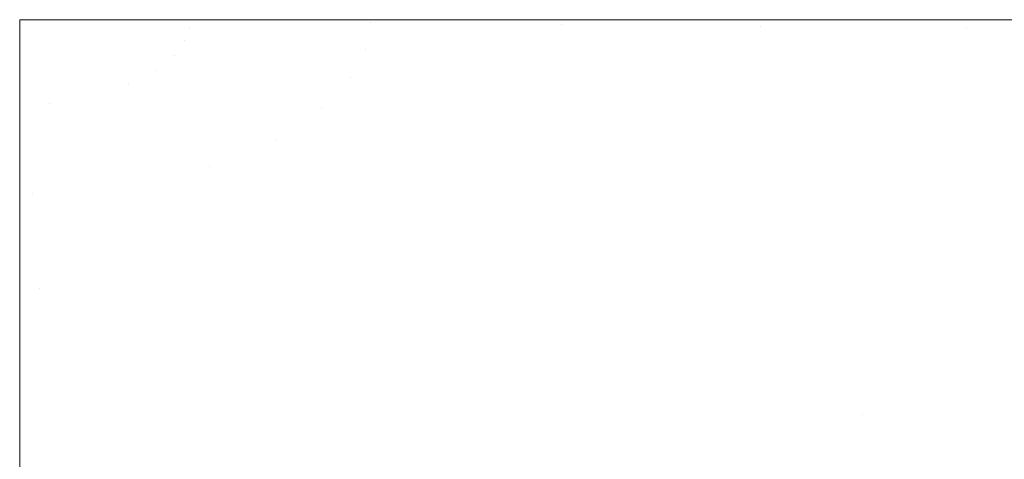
# Model space of a CAD drawing. Header units: centimetres. Extents: x 54.012 to 54.213, y 4.2 to 4.3.
# Tile 3 of 9: x 54.012 to 54.087, y 4.267 to 4.3. Entities that reach past the tile are written whole.
import ezdxf

# ---------------------------------------------------------------- set-up
doc = ezdxf.new("R2010")
doc.units = ezdxf.units.CM
doc.header["$LTSCALE"] = 2.54
doc.layers.add('Lucido design-1', color=7, linetype='Continuous')

# ---------------------------------------------------------------- blocks, each defined once
blk = doc.blocks.new('Gruppo-1')
at = {"color": 7, "linetype": 'Continuous', "lineweight": 9}
for points, invisible_edges in [([(54.025119, 4.300212, -2277.021791), (54.02507, 4.299624, -2277.021962), (54.012149, 4.300212, -2277.02217)], 3), ([(54.012149, 4.294059, -2277.02198), (54.012149, 4.300212, -2277.02217), (54.014403, 4.293865, -2277.021962)], 10), ([(54.022529, 4.296345, -2277.021962), (54.012149, 4.300212, -2277.02217), (54.023911, 4.297492, -2277.021962)], 11), ([(54.024713, 4.298604, -2277.021962), (54.012149, 4.300212, -2277.02217), (54.02507, 4.299624, -2277.021962)], 11), ([(54.023911, 4.297492, -2277.021962), (54.012149, 4.300212, -2277.02217), (54.024713, 4.298604, -2277.021962)], 11), ([(54.017706, 4.294388, -2277.021962), (54.012149, 4.300212, -2277.02217), (54.020463, 4.295264, -2277.021962)], 11), ([(54.016107, 4.294074, -2277.021962), (54.014403, 4.293865, -2277.021962), (54.012149, 4.300212, -2277.02217), (54.017706, 4.294388, -2277.021962)], 15), ([(54.020463, 4.295264, -2277.021962), (54.012149, 4.300212, -2277.02217), (54.022529, 4.296345, -2277.021962)], 11), ([(54.025119, 4.300212, -2313.121791), (54.02507, 4.299624, -2313.121962), (54.012149, 4.300212, -2313.12217)], 3), ([(54.012149, 4.294059, -2313.12198), (54.012149, 4.300212, -2313.12217), (54.014403, 4.293865, -2313.121962)], 10), ([(54.022529, 4.296345, -2313.121962), (54.012149, 4.300212, -2313.12217), (54.023911, 4.297492, -2313.121962)], 11), ([(54.024713, 4.298604, -2313.121962), (54.012149, 4.300212, -2313.12217), (54.02507, 4.299624, -2313.121962)], 11), ([(54.023911, 4.297492, -2313.121962), (54.012149, 4.300212, -2313.12217), (54.024713, 4.298604, -2313.121962)], 11), ([(54.017706, 4.294388, -2313.121962), (54.012149, 4.300212, -2313.12217), (54.020463, 4.295264, -2313.121962)], 11), ([(54.016107, 4.294074, -2313.121962), (54.014403, 4.293865, -2313.121962), (54.012149, 4.300212, -2313.12217), (54.017706, 4.294388, -2313.121962)], 15), ([(54.020463, 4.295264, -2313.121962), (54.012149, 4.300212, -2313.12217), (54.022529, 4.296345, -2313.121962)], 11), ([(54.02507, 4.299624, -2277.021962), (54.025119, 4.300212, -2277.021791), (54.035767, 4.300212, -2277.021479)], 9), ([(54.035767, 4.300212, -2277.021479), (54.038761, 4.299, -2277.021285), (54.02507, 4.299624, -2277.021962)], 11), ([(54.02507, 4.299624, -2313.121962), (54.025119, 4.300212, -2313.121791), (54.035767, 4.300212, -2313.121479)], 9), ([(54.035767, 4.300212, -2313.121479), (54.038761, 4.299, -2313.121285), (54.02507, 4.299624, -2313.121962)], 11), ([(54.035767, 4.300212, -2277.021479), (54.038866, 4.300212, -2277.021214), (54.038868, 4.299961, -2277.021285)], 10), ([(54.038868, 4.299961, -2277.021285), (54.038761, 4.299, -2277.021285), (54.035767, 4.300212, -2277.021479)], 11), ([(54.035767, 4.300212, -2313.121479), (54.038866, 4.300212, -2313.121214), (54.038868, 4.299961, -2313.121285)], 10), ([(54.038868, 4.299961, -2313.121285), (54.038761, 4.299, -2313.121285), (54.035767, 4.300212, -2313.121479)], 11), ([(54.053187, 4.298343, -2277.020052), (54.038761, 4.299, -2277.021285), (54.038868, 4.299961, -2277.021285), (54.053352, 4.299825, -2277.020052)], 15), ([(54.053187, 4.298343, -2313.120052), (54.038761, 4.299, -2313.121285), (54.038868, 4.299961, -2313.121285), (54.053352, 4.299825, -2313.120052)], 15), ([(54.053352, 4.299825, -2277.020052), (54.038868, 4.299961, -2277.021285), (54.038866, 4.300212, -2277.021214)], 11), ([(54.038866, 4.300212, -2277.021214), (54.053352, 4.300212, -2277.019971), (54.053352, 4.299825, -2277.020052)], 10), ([(54.053352, 4.299825, -2313.120052), (54.038868, 4.299961, -2313.121285), (54.038866, 4.300212, -2313.121214)], 11), ([(54.038866, 4.300212, -2313.121214), (54.053352, 4.300212, -2313.119971), (54.053352, 4.299825, -2313.120052)], 10), ([(54.068507, 4.299682, -2277.01817), (54.053352, 4.299825, -2277.020052), (54.056933, 4.300212, -2277.019664)], 11), ([(54.053352, 4.299825, -2277.020052), (54.053352, 4.300212, -2277.019971), (54.056933, 4.300212, -2277.019664)], 9), ([(54.068507, 4.299682, -2313.11817), (54.053352, 4.299825, -2313.120052), (54.056933, 4.300212, -2313.119664)], 11), ([(54.053352, 4.299825, -2313.120052), (54.053352, 4.300212, -2313.119971), (54.056933, 4.300212, -2313.119664)], 9), ([(54.056933, 4.300212, -2277.019664), (54.068497, 4.300212, -2277.018028), (54.068507, 4.299682, -2277.01817)], 10), ([(54.056933, 4.300212, -2313.119664), (54.068497, 4.300212, -2313.118028), (54.068507, 4.299682, -2313.11817)], 10), ([(54.068507, 4.299682, -2277.01817), (54.068497, 4.300212, -2277.018028), (54.077491, 4.300212, -2277.016756)], 9), ([(54.068507, 4.299682, -2313.11817), (54.068497, 4.300212, -2313.118028), (54.077491, 4.300212, -2313.116756)], 9), ([(54.077491, 4.300212, -2277.016756), (54.084225, 4.299534, -2277.015539), (54.068507, 4.299682, -2277.01817)], 11), ([(54.077491, 4.300212, -2313.116756), (54.084225, 4.299534, -2313.115539), (54.068507, 4.299682, -2313.11817)], 11), ([(54.077491, 4.300212, -2277.016756), (54.084212, 4.300212, -2277.01541), (54.084225, 4.299534, -2277.015539)], 10), ([(54.077491, 4.300212, -2313.116756), (54.084212, 4.300212, -2313.11541), (54.084225, 4.299534, -2313.115539)], 10), ([(54.084225, 4.299534, -2277.015539), (54.084212, 4.300212, -2277.01541), (54.097126, 4.300212, -2277.012824)], 9), ([(54.084225, 4.299534, -2313.115539), (54.084212, 4.300212, -2313.11541), (54.097126, 4.300212, -2313.112824)], 9), ([(54.097126, 4.300212, -2277.012824), (54.100349, 4.299383, -2277.012058), (54.084225, 4.299534, -2277.015539)], 11), ([(54.097126, 4.300212, -2313.112824), (54.100349, 4.299383, -2313.112058), (54.084225, 4.299534, -2313.115539)], 11), ([(54.038491, 4.297978, -2277.021285), (54.038027, 4.2969, -2277.021285), (54.024713, 4.298604, -2277.021962), (54.02507, 4.299624, -2277.021962)], 15), ([(54.038491, 4.297978, -2313.121285), (54.038027, 4.2969, -2313.121285), (54.024713, 4.298604, -2313.121962), (54.02507, 4.299624, -2313.121962)], 15), ([(54.02507, 4.299624, -2277.021962), (54.038761, 4.299, -2277.021285), (54.038491, 4.297978, -2277.021285)], 11), ([(54.02507, 4.299624, -2313.121962), (54.038761, 4.299, -2313.121285), (54.038491, 4.297978, -2313.121285)], 11), ([(54.053352, 4.299825, -2277.020052), (54.068507, 4.299682, -2277.01817), (54.068282, 4.297655, -2277.01817), (54.053187, 4.298343, -2277.020052)], 15), ([(54.053352, 4.299825, -2313.120052), (54.068507, 4.299682, -2313.11817), (54.068282, 4.297655, -2313.11817), (54.053187, 4.298343, -2313.120052)], 15), ([(54.083936, 4.296942, -2277.015539), (54.068282, 4.297655, -2277.01817), (54.068507, 4.299682, -2277.01817), (54.084225, 4.299534, -2277.015539)], 15), ([(54.083936, 4.296942, -2313.115539), (54.068282, 4.297655, -2313.11817), (54.068507, 4.299682, -2313.11817), (54.084225, 4.299534, -2313.115539)], 15), ([(54.084225, 4.299534, -2277.015539), (54.100349, 4.299383, -2277.012058), (54.099997, 4.296211, -2277.012058), (54.083936, 4.296942, -2277.015539)], 15), ([(54.084225, 4.299534, -2313.115539), (54.100349, 4.299383, -2313.112058), (54.099997, 4.296211, -2313.112058), (54.083936, 4.296942, -2313.115539)], 15), ([(54.037334, 4.295773, -2277.021285), (54.036375, 4.294609, -2277.021285), (54.023911, 4.297492, -2277.021962), (54.024713, 4.298604, -2277.021962)], 15), ([(54.037334, 4.295773, -2313.121285), (54.036375, 4.294609, -2313.121285), (54.023911, 4.297492, -2313.121962), (54.024713, 4.298604, -2313.121962)], 15), ([(54.024713, 4.298604, -2277.021962), (54.038027, 4.2969, -2277.021285), (54.037334, 4.295773, -2277.021285)], 11), ([(54.024713, 4.298604, -2313.121962), (54.038027, 4.2969, -2313.121285), (54.037334, 4.295773, -2313.121285)], 11), ([(54.052772, 4.296767, -2277.020052), (54.038491, 4.297978, -2277.021285), (54.038761, 4.299, -2277.021285), (54.053187, 4.298343, -2277.020052)], 15), ([(54.052772, 4.296767, -2313.120052), (54.038491, 4.297978, -2313.121285), (54.038761, 4.299, -2313.121285), (54.053187, 4.298343, -2313.120052)], 15), ([(54.052056, 4.295104, -2277.020052), (54.038027, 4.2969, -2277.021285), (54.038491, 4.297978, -2277.021285), (54.052772, 4.296767, -2277.020052)], 15), ([(54.052056, 4.295104, -2313.120052), (54.038027, 4.2969, -2313.121285), (54.038491, 4.297978, -2313.121285), (54.052772, 4.296767, -2313.120052)], 15), ([(54.053187, 4.298343, -2277.020052), (54.068282, 4.297655, -2277.01817), (54.067713, 4.2955, -2277.01817), (54.052772, 4.296767, -2277.020052)], 15), ([(54.053187, 4.298343, -2313.120052), (54.068282, 4.297655, -2313.11817), (54.067713, 4.2955, -2313.11817), (54.052772, 4.296767, -2313.120052)], 15), ([(54.08321, 4.294186, -2277.015539), (54.067713, 4.2955, -2277.01817), (54.068282, 4.297655, -2277.01817), (54.083936, 4.296942, -2277.015539)], 15), ([(54.08321, 4.294186, -2313.115539), (54.067713, 4.2955, -2313.11817), (54.068282, 4.297655, -2313.11817), (54.083936, 4.296942, -2313.115539)], 15), ([(54.035117, 4.293427, -2277.021285), (54.033528, 4.292247, -2277.021285), (54.022529, 4.296345, -2277.021962), (54.023911, 4.297492, -2277.021962)], 15), ([(54.035117, 4.293427, -2313.121285), (54.033528, 4.292247, -2313.121285), (54.022529, 4.296345, -2313.121962), (54.023911, 4.297492, -2313.121962)], 15), ([(54.023911, 4.297492, -2277.021962), (54.036375, 4.294609, -2277.021285), (54.035117, 4.293427, -2277.021285)], 11), ([(54.023911, 4.297492, -2313.121962), (54.036375, 4.294609, -2313.121285), (54.035117, 4.293427, -2313.121285)], 11), ([(54.050987, 4.293366, -2277.020052), (54.037334, 4.295773, -2277.021285), (54.038027, 4.2969, -2277.021285), (54.052056, 4.295104, -2277.020052)], 15), ([(54.050987, 4.293366, -2313.120052), (54.037334, 4.295773, -2313.121285), (54.038027, 4.2969, -2313.121285), (54.052056, 4.295104, -2313.120052)], 15), ([(54.083936, 4.296942, -2277.015539), (54.099997, 4.296211, -2277.012058), (54.099107, 4.292838, -2277.012058), (54.08321, 4.294186, -2277.015539)], 15), ([(54.083936, 4.296942, -2313.115539), (54.099997, 4.296211, -2313.112058), (54.099107, 4.292838, -2313.112058), (54.08321, 4.294186, -2313.115539)], 15), ([(54.031584, 4.291101, -2277.021285), (54.029273, 4.290021, -2277.021285), (54.020463, 4.295264, -2277.021962), (54.022529, 4.296345, -2277.021962)], 15), ([(54.031584, 4.291101, -2313.121285), (54.029273, 4.290021, -2313.121285), (54.020463, 4.295264, -2313.121962), (54.022529, 4.296345, -2313.121962)], 15), ([(54.022529, 4.296345, -2277.021962), (54.033528, 4.292247, -2277.021285), (54.031584, 4.291101, -2277.021285)], 11), ([(54.022529, 4.296345, -2313.121962), (54.033528, 4.292247, -2313.121285), (54.031584, 4.291101, -2313.121285)], 11), ([(54.052772, 4.296767, -2277.020052), (54.067713, 4.2955, -2277.01817), (54.066734, 4.293226, -2277.01817), (54.052056, 4.295104, -2277.020052)], 15), ([(54.052772, 4.296767, -2313.120052), (54.067713, 4.2955, -2313.11817), (54.066734, 4.293226, -2313.11817), (54.052056, 4.295104, -2313.120052)], 15), ([(54.049509, 4.291572, -2277.020052), (54.036375, 4.294609, -2277.021285), (54.037334, 4.295773, -2277.021285), (54.050987, 4.293366, -2277.020052)], 15), ([(54.049509, 4.291572, -2313.120052), (54.036375, 4.294609, -2313.121285), (54.037334, 4.295773, -2313.121285), (54.050987, 4.293366, -2313.120052)], 15), ([(54.081958, 4.291277, -2277.015539), (54.066734, 4.293226, -2277.01817), (54.067713, 4.2955, -2277.01817), (54.08321, 4.294186, -2277.015539)], 15), ([(54.081958, 4.291277, -2313.115539), (54.066734, 4.293226, -2313.11817), (54.067713, 4.2955, -2313.11817), (54.08321, 4.294186, -2313.115539)], 15), ([(54.026602, 4.289047, -2277.021285), (54.023595, 4.288217, -2277.021285), (54.017706, 4.294388, -2277.021962), (54.020463, 4.295264, -2277.021962)], 15), ([(54.026602, 4.289047, -2313.121285), (54.023595, 4.288217, -2313.121285), (54.017706, 4.294388, -2313.121962), (54.020463, 4.295264, -2313.121962)], 15), ([(54.020463, 4.295264, -2277.021962), (54.029273, 4.290021, -2277.021285), (54.026602, 4.289047, -2277.021285)], 11), ([(54.020463, 4.295264, -2313.121962), (54.029273, 4.290021, -2313.121285), (54.026602, 4.289047, -2313.121285)], 11), ([(54.052056, 4.295104, -2277.020052), (54.066734, 4.293226, -2277.01817), (54.065272, 4.290849, -2277.01817), (54.050987, 4.293366, -2277.020052)], 15), ([(54.052056, 4.295104, -2313.120052), (54.066734, 4.293226, -2313.11817), (54.065272, 4.290849, -2313.11817), (54.050987, 4.293366, -2313.120052)], 15), ([(54.014403, 4.293865, -2277.021962), (54.012149, 4.293769, -2277.021947), (54.012149, 4.294059, -2277.02198)], 9), ([(54.014403, 4.293865, -2313.121962), (54.012149, 4.293769, -2313.121947), (54.012149, 4.294059, -2313.12198)], 9), ([(54.020301, 4.28757, -2277.021285), (54.01679, 4.287139, -2277.021285), (54.014403, 4.293865, -2277.021962), (54.016107, 4.294074, -2277.021962)], 15), ([(54.020301, 4.28757, -2313.121285), (54.01679, 4.287139, -2313.121285), (54.014403, 4.293865, -2313.121962), (54.016107, 4.294074, -2313.121962)], 15), ([(54.016107, 4.294074, -2277.021962), (54.017706, 4.294388, -2277.021962), (54.023595, 4.288217, -2277.021285), (54.020301, 4.28757, -2277.021285)], 15), ([(54.016107, 4.294074, -2313.121962), (54.017706, 4.294388, -2313.121962), (54.023595, 4.288217, -2313.121285), (54.020301, 4.28757, -2313.121285)], 15), ([(54.047568, 4.289748, -2277.020052), (54.035117, 4.293427, -2277.021285), (54.036375, 4.294609, -2277.021285), (54.049509, 4.291572, -2277.020052)], 15), ([(54.047568, 4.289748, -2313.120052), (54.035117, 4.293427, -2313.121285), (54.036375, 4.294609, -2313.121285), (54.049509, 4.291572, -2313.120052)], 15), ([(54.08321, 4.294186, -2277.015539), (54.099107, 4.292838, -2277.012058), (54.097575, 4.289278, -2277.012058), (54.081958, 4.291277, -2277.015539)], 15), ([(54.08321, 4.294186, -2313.115539), (54.099107, 4.292838, -2313.112058), (54.097575, 4.289278, -2313.112058), (54.081958, 4.291277, -2313.115539)], 15), ([(54.013151, 4.286947, -2277.021285), (54.012149, 4.293769, -2277.021947), (54.014403, 4.293865, -2277.021962)], 11), ([(54.013151, 4.286947, -2313.121285), (54.012149, 4.293769, -2313.121947), (54.014403, 4.293865, -2313.121962)], 11), ([(54.013151, 4.286947, -2277.021285), (54.012149, 4.286951, -2277.021166), (54.012149, 4.293769, -2277.021947)], 9), ([(54.013151, 4.286947, -2313.121285), (54.012149, 4.286951, -2313.121166), (54.012149, 4.293769, -2313.121947)], 9), ([(54.014403, 4.293865, -2277.021962), (54.01679, 4.287139, -2277.021285), (54.013151, 4.286947, -2277.021285)], 11), ([(54.014403, 4.293865, -2313.121962), (54.01679, 4.287139, -2313.121285), (54.013151, 4.286947, -2313.121285)], 11), ([(54.045117, 4.28793, -2277.020052), (54.033528, 4.292247, -2277.021285), (54.035117, 4.293427, -2277.021285), (54.047568, 4.289748, -2277.020052)], 15), ([(54.045117, 4.28793, -2313.120052), (54.033528, 4.292247, -2313.121285), (54.035117, 4.293427, -2313.121285), (54.047568, 4.289748, -2313.120052)], 15), ([(54.050987, 4.293366, -2277.020052), (54.065272, 4.290849, -2277.01817), (54.06325, 4.288394, -2277.01817), (54.049509, 4.291572, -2277.020052)], 15), ([(54.050987, 4.293366, -2313.120052), (54.065272, 4.290849, -2313.11817), (54.06325, 4.288394, -2313.11817), (54.049509, 4.291572, -2313.120052)], 15), ([(54.080087, 4.288237, -2277.015539), (54.065272, 4.290849, -2277.01817), (54.066734, 4.293226, -2277.01817), (54.081958, 4.291277, -2277.015539)], 15), ([(54.080087, 4.288237, -2313.115539), (54.065272, 4.290849, -2313.11817), (54.066734, 4.293226, -2313.11817), (54.081958, 4.291277, -2313.115539)], 15), ([(54.031584, 4.291101, -2277.021285), (54.033528, 4.292247, -2277.021285), (54.045117, 4.28793, -2277.020052), (54.042119, 4.286162, -2277.020052)], 15), ([(54.031584, 4.291101, -2313.121285), (54.033528, 4.292247, -2313.121285), (54.045117, 4.28793, -2313.120052), (54.042119, 4.286162, -2313.120052)], 15), ([(54.042119, 4.286162, -2277.020052), (54.038556, 4.284496, -2277.020052), (54.029273, 4.290021, -2277.021285), (54.031584, 4.291101, -2277.021285)], 15), ([(54.042119, 4.286162, -2313.120052), (54.038556, 4.284496, -2313.120052), (54.029273, 4.290021, -2313.121285), (54.031584, 4.291101, -2313.121285)], 15), ([(54.049509, 4.291572, -2277.020052), (54.06325, 4.288394, -2277.01817), (54.060596, 4.285899, -2277.01817), (54.047568, 4.289748, -2277.020052)], 15), ([(54.049509, 4.291572, -2313.120052), (54.06325, 4.288394, -2313.11817), (54.060596, 4.285899, -2313.11817), (54.047568, 4.289748, -2313.120052)], 15), ([(54.081958, 4.291277, -2277.015539), (54.097575, 4.289278, -2277.012058), (54.095286, 4.285558, -2277.012058), (54.080087, 4.288237, -2277.015539)], 15), ([(54.081958, 4.291277, -2313.115539), (54.097575, 4.289278, -2313.112058), (54.095286, 4.285558, -2313.112058), (54.080087, 4.288237, -2313.115539)], 15), ([(54.077502, 4.285098, -2277.015539), (54.06325, 4.288394, -2277.01817), (54.065272, 4.290849, -2277.01817), (54.080087, 4.288237, -2277.015539)], 15), ([(54.077502, 4.285098, -2313.115539), (54.06325, 4.288394, -2313.11817), (54.065272, 4.290849, -2313.11817), (54.080087, 4.288237, -2313.115539)], 15), ([(54.026602, 4.289047, -2277.021285), (54.029273, 4.290021, -2277.021285), (54.038556, 4.284496, -2277.020052), (54.034437, 4.282994, -2277.020052)], 15), ([(54.026602, 4.289047, -2313.121285), (54.029273, 4.290021, -2313.121285), (54.038556, 4.284496, -2313.120052), (54.034437, 4.282994, -2313.120052)], 15), ([(54.047568, 4.289748, -2277.020052), (54.060596, 4.285899, -2277.01817), (54.057243, 4.283412, -2277.01817), (54.045117, 4.28793, -2277.020052)], 15), ([(54.047568, 4.289748, -2313.120052), (54.060596, 4.285899, -2313.11817), (54.057243, 4.283412, -2313.11817), (54.045117, 4.28793, -2313.120052)], 15), ([(54.034437, 4.282994, -2277.020052), (54.0298, 4.281714, -2277.020052), (54.023595, 4.288217, -2277.021285), (54.026602, 4.289047, -2277.021285)], 15), ([(54.034437, 4.282994, -2313.120052), (54.0298, 4.281714, -2313.120052), (54.023595, 4.288217, -2313.121285), (54.026602, 4.289047, -2313.121285)], 15), ([(54.020301, 4.28757, -2277.021285), (54.023595, 4.288217, -2277.021285), (54.0298, 4.281714, -2277.020052), (54.024721, 4.280717, -2277.020052)], 15), ([(54.020301, 4.28757, -2313.121285), (54.023595, 4.288217, -2313.121285), (54.0298, 4.281714, -2313.120052), (54.024721, 4.280717, -2313.120052)], 15), ([(54.042119, 4.286162, -2277.020052), (54.045117, 4.28793, -2277.020052), (54.057243, 4.283412, -2277.01817), (54.053143, 4.280994, -2277.01817)], 15), ([(54.042119, 4.286162, -2313.120052), (54.045117, 4.28793, -2313.120052), (54.057243, 4.283412, -2313.11817), (54.053143, 4.280994, -2313.11817)], 15), ([(54.074108, 4.281907, -2277.015539), (54.060596, 4.285899, -2277.01817), (54.06325, 4.288394, -2277.01817), (54.077502, 4.285098, -2277.015539)], 15), ([(54.074108, 4.281907, -2313.115539), (54.060596, 4.285899, -2313.11817), (54.06325, 4.288394, -2313.11817), (54.077502, 4.285098, -2313.115539)], 15), ([(54.080087, 4.288237, -2277.015539), (54.095286, 4.285558, -2277.012058), (54.092123, 4.281717, -2277.012058), (54.077502, 4.285098, -2277.015539)], 15), ([(54.080087, 4.288237, -2313.115539), (54.095286, 4.285558, -2313.112058), (54.092123, 4.281717, -2313.112058), (54.077502, 4.285098, -2313.115539)], 15), ([(54.013151, 4.286947, -2277.021285), (54.01679, 4.287139, -2277.021285), (54.019306, 4.280052, -2277.020052), (54.013694, 4.279756, -2277.020052)], 15), ([(54.013151, 4.286947, -2313.121285), (54.01679, 4.287139, -2313.121285), (54.019306, 4.280052, -2313.120052), (54.013694, 4.279756, -2313.120052)], 15), ([(54.024721, 4.280717, -2277.020052), (54.019306, 4.280052, -2277.020052), (54.01679, 4.287139, -2277.021285), (54.020301, 4.28757, -2277.021285)], 15), ([(54.024721, 4.280717, -2313.120052), (54.019306, 4.280052, -2313.120052), (54.01679, 4.287139, -2313.121285), (54.020301, 4.28757, -2313.121285)], 15), ([(54.012149, 4.283625, -2277.020785), (54.012149, 4.286951, -2277.021166), (54.013151, 4.286947, -2277.021285)], 10), ([(54.012149, 4.283625, -2313.120785), (54.012149, 4.286951, -2313.121166), (54.013151, 4.286947, -2313.121285)], 10), ([(54.013151, 4.286947, -2277.021285), (54.013694, 4.279756, -2277.020052), (54.012149, 4.283625, -2277.020785)], 11), ([(54.013151, 4.286947, -2313.121285), (54.013694, 4.279756, -2313.120052), (54.012149, 4.283625, -2313.120785)], 11), ([(54.053143, 4.280994, -2277.01817), (54.048269, 4.278716, -2277.01817), (54.038556, 4.284496, -2277.020052), (54.042119, 4.286162, -2277.020052)], 15), ([(54.053143, 4.280994, -2313.11817), (54.048269, 4.278716, -2313.11817), (54.038556, 4.284496, -2313.120052), (54.042119, 4.286162, -2313.120052)], 15), ([(54.06982, 4.278727, -2277.015539), (54.057243, 4.283412, -2277.01817), (54.060596, 4.285899, -2277.01817), (54.074108, 4.281907, -2277.015539)], 15), ([(54.06982, 4.278727, -2313.115539), (54.057243, 4.283412, -2313.11817), (54.060596, 4.285899, -2313.11817), (54.074108, 4.281907, -2313.115539)], 15), ([(54.077502, 4.285098, -2277.015539), (54.092123, 4.281717, -2277.012058), (54.087969, 4.277812, -2277.012058), (54.074108, 4.281907, -2277.015539)], 15), ([(54.077502, 4.285098, -2313.115539), (54.092123, 4.281717, -2313.112058), (54.087969, 4.277812, -2313.112058), (54.074108, 4.281907, -2313.115539)], 15), ([(54.034437, 4.282994, -2277.020052), (54.038556, 4.284496, -2277.020052), (54.048269, 4.278716, -2277.01817), (54.042635, 4.27666, -2277.01817)], 15), ([(54.034437, 4.282994, -2313.120052), (54.038556, 4.284496, -2313.120052), (54.048269, 4.278716, -2313.11817), (54.042635, 4.27666, -2313.11817)], 15), ([(54.013694, 4.279756, -2277.020052), (54.012149, 4.27977, -2277.019924), (54.012149, 4.283625, -2277.020785)], 9), ([(54.013694, 4.279756, -2313.120052), (54.012149, 4.27977, -2313.119924), (54.012149, 4.283625, -2313.120785)], 9), ([(54.053143, 4.280994, -2277.01817), (54.057243, 4.283412, -2277.01817), (54.06982, 4.278727, -2277.015539), (54.064575, 4.275634, -2277.015539)], 15), ([(54.053143, 4.280994, -2313.11817), (54.057243, 4.283412, -2313.11817), (54.06982, 4.278727, -2313.115539), (54.064575, 4.275634, -2313.115539)], 15), ([(54.042635, 4.27666, -2277.01817), (54.036293, 4.27491, -2277.01817), (54.0298, 4.281714, -2277.020052), (54.034437, 4.282994, -2277.020052)], 15), ([(54.042635, 4.27666, -2313.11817), (54.036293, 4.27491, -2313.11817), (54.0298, 4.281714, -2313.120052), (54.034437, 4.282994, -2313.120052)], 15), ([(54.074108, 4.281907, -2277.015539), (54.087969, 4.277812, -2277.012058), (54.082722, 4.27392, -2277.012058), (54.06982, 4.278727, -2277.015539)], 15), ([(54.074108, 4.281907, -2313.115539), (54.087969, 4.277812, -2313.112058), (54.082722, 4.27392, -2313.112058), (54.06982, 4.278727, -2313.115539)], 15), ([(54.024721, 4.280717, -2277.020052), (54.0298, 4.281714, -2277.020052), (54.036293, 4.27491, -2277.01817), (54.029344, 4.273547, -2277.01817)], 15), ([(54.024721, 4.280717, -2313.120052), (54.0298, 4.281714, -2313.120052), (54.036293, 4.27491, -2313.11817), (54.029344, 4.273547, -2313.11817)], 15), ([(54.029344, 4.273547, -2277.01817), (54.021939, 4.272637, -2277.01817), (54.019306, 4.280052, -2277.020052), (54.024721, 4.280717, -2277.020052)], 15), ([(54.029344, 4.273547, -2313.11817), (54.021939, 4.272637, -2313.11817), (54.019306, 4.280052, -2313.120052), (54.024721, 4.280717, -2313.120052)], 15), ([(54.064575, 4.275634, -2277.015539), (54.058343, 4.272721, -2277.015539), (54.048269, 4.278716, -2277.01817), (54.053143, 4.280994, -2277.01817)], 15), ([(54.064575, 4.275634, -2313.115539), (54.058343, 4.272721, -2313.115539), (54.048269, 4.278716, -2313.11817), (54.053143, 4.280994, -2313.11817)], 15), ([(54.012149, 4.273268, -2277.018472), (54.012149, 4.27977, -2277.019924), (54.013694, 4.279756, -2277.020052)], 10), ([(54.012149, 4.273268, -2313.118472), (54.012149, 4.27977, -2313.119924), (54.013694, 4.279756, -2313.120052)], 10), ([(54.013694, 4.279756, -2277.020052), (54.014262, 4.272232, -2277.01817), (54.012149, 4.273268, -2277.018472)], 11), ([(54.013694, 4.279756, -2313.120052), (54.014262, 4.272232, -2313.11817), (54.012149, 4.273268, -2313.118472)], 11), ([(54.013694, 4.279756, -2277.020052), (54.019306, 4.280052, -2277.020052), (54.021939, 4.272637, -2277.01817), (54.014262, 4.272232, -2277.01817)], 15), ([(54.013694, 4.279756, -2313.120052), (54.019306, 4.280052, -2313.120052), (54.021939, 4.272637, -2313.11817), (54.014262, 4.272232, -2313.11817)], 15), ([(54.042635, 4.27666, -2277.01817), (54.048269, 4.278716, -2277.01817), (54.058343, 4.272721, -2277.015539), (54.051137, 4.270092, -2277.015539)], 15), ([(54.042635, 4.27666, -2313.11817), (54.048269, 4.278716, -2313.11817), (54.058343, 4.272721, -2313.115539), (54.051137, 4.270092, -2313.115539)], 15), ([(54.064575, 4.275634, -2277.015539), (54.06982, 4.278727, -2277.015539), (54.082722, 4.27392, -2277.012058), (54.076304, 4.270135, -2277.012058)], 15), ([(54.064575, 4.275634, -2313.115539), (54.06982, 4.278727, -2313.115539), (54.082722, 4.27392, -2313.112058), (54.076304, 4.270135, -2313.112058)], 15), ([(54.095781, 4.269055, -2277.00763), (54.082722, 4.27392, -2277.012058), (54.087969, 4.277812, -2277.012058)], 11), ([(54.095781, 4.269055, -2313.10763), (54.082722, 4.27392, -2313.112058), (54.087969, 4.277812, -2313.112058)], 11), ([(54.051137, 4.270092, -2277.015539), (54.043026, 4.267854, -2277.015539), (54.036293, 4.27491, -2277.01817), (54.042635, 4.27666, -2277.01817)], 15), ([(54.051137, 4.270092, -2313.115539), (54.043026, 4.267854, -2313.115539), (54.036293, 4.27491, -2313.11817), (54.042635, 4.27666, -2313.11817)], 15), ([(54.076304, 4.270135, -2277.012058), (54.068678, 4.266571, -2277.012058), (54.058343, 4.272721, -2277.015539), (54.064575, 4.275634, -2277.015539)], 15), ([(54.076304, 4.270135, -2313.112058), (54.068678, 4.266571, -2313.112058), (54.058343, 4.272721, -2313.115539), (54.064575, 4.275634, -2313.115539)], 15), ([(54.029344, 4.273547, -2277.01817), (54.036293, 4.27491, -2277.01817), (54.043026, 4.267854, -2277.015539), (54.03414, 4.26611, -2277.015539)], 15), ([(54.029344, 4.273547, -2313.11817), (54.036293, 4.27491, -2313.11817), (54.043026, 4.267854, -2313.115539), (54.03414, 4.26611, -2313.115539)], 15), ([(54.076304, 4.270135, -2277.012058), (54.082722, 4.27392, -2277.012058), (54.095781, 4.269055, -2277.00763), (54.088176, 4.264569, -2277.00763)], 15), ([(54.076304, 4.270135, -2313.112058), (54.082722, 4.27392, -2313.112058), (54.095781, 4.269055, -2313.10763), (54.088176, 4.264569, -2313.10763)], 15), ([(54.014262, 4.272232, -2277.01817), (54.012149, 4.272229, -2277.01812), (54.012149, 4.273268, -2277.018472)], 9), ([(54.014262, 4.272232, -2313.11817), (54.012149, 4.272229, -2313.11812), (54.012149, 4.273268, -2313.118472)], 9), ([(54.03414, 4.26611, -2277.015539), (54.024669, 4.264947, -2277.015539), (54.021939, 4.272637, -2277.01817), (54.029344, 4.273547, -2277.01817)], 15), ([(54.03414, 4.26611, -2313.115539), (54.024669, 4.264947, -2313.115539), (54.021939, 4.272637, -2313.11817), (54.029344, 4.273547, -2313.11817)], 15), ([(54.012149, 4.272229, -2277.01812), (54.014262, 4.272232, -2277.01817), (54.014852, 4.264428, -2277.015539), (54.012149, 4.264424, -2277.015478)], 7), ([(54.012149, 4.272229, -2313.11812), (54.014262, 4.272232, -2313.11817), (54.014852, 4.264428, -2313.115539), (54.012149, 4.264424, -2313.115478)], 7), ([(54.014262, 4.272232, -2277.01817), (54.021939, 4.272637, -2277.01817), (54.024669, 4.264947, -2277.015539), (54.014852, 4.264428, -2277.015539)], 15), ([(54.014262, 4.272232, -2313.11817), (54.021939, 4.272637, -2313.11817), (54.024669, 4.264947, -2313.115539), (54.014852, 4.264428, -2313.115539)], 15), ([(54.051137, 4.270092, -2277.015539), (54.058343, 4.272721, -2277.015539), (54.068678, 4.266571, -2277.012058), (54.059859, 4.263353, -2277.012058)], 15), ([(54.051137, 4.270092, -2313.115539), (54.058343, 4.272721, -2313.115539), (54.068678, 4.266571, -2313.112058), (54.059859, 4.263353, -2313.112058)], 15), ([(54.059859, 4.263353, -2277.012058), (54.049934, 4.260615, -2277.012058), (54.043026, 4.267854, -2277.015539), (54.051137, 4.270092, -2277.015539)], 15), ([(54.059859, 4.263353, -2313.112058), (54.049934, 4.260615, -2313.112058), (54.043026, 4.267854, -2313.115539), (54.051137, 4.270092, -2313.115539)], 15), ([(54.079138, 4.260346, -2277.00763), (54.068678, 4.266571, -2277.012058), (54.076304, 4.270135, -2277.012058)], 11), ([(54.079138, 4.260346, -2313.10763), (54.068678, 4.266571, -2313.112058), (54.076304, 4.270135, -2313.112058)], 11), ([(54.076304, 4.270135, -2277.012058), (54.083836, 4.262416, -2277.00763), (54.079138, 4.260346, -2277.00763)], 11), ([(54.076304, 4.270135, -2277.012058), (54.088176, 4.264569, -2277.00763), (54.083836, 4.262416, -2277.00763)], 11), ([(54.076304, 4.270135, -2313.112058), (54.083836, 4.262416, -2313.10763), (54.079138, 4.260346, -2313.10763)], 11), ([(54.076304, 4.270135, -2313.112058), (54.088176, 4.264569, -2313.10763), (54.083836, 4.262416, -2313.10763)], 11), ([(54.03414, 4.26611, -2277.015539), (54.043026, 4.267854, -2277.015539), (54.049934, 4.260615, -2277.012058), (54.03906, 4.25848, -2277.012058)], 15), ([(54.03414, 4.26611, -2313.115539), (54.043026, 4.267854, -2313.115539), (54.049934, 4.260615, -2313.112058), (54.03906, 4.25848, -2313.112058)], 15)]:
    blk.add_3dface(points, dxfattribs=dict(at, invisible_edges=invisible_edges))

msp = doc.modelspace()

# ---------------------------------------------------------------- block references
at = {"layer": 'Lucido design-1', "color": 7}
msp.add_blockref('Gruppo-1', (0, 0), dxfattribs=at)

doc.saveas('drawing.dxf')
